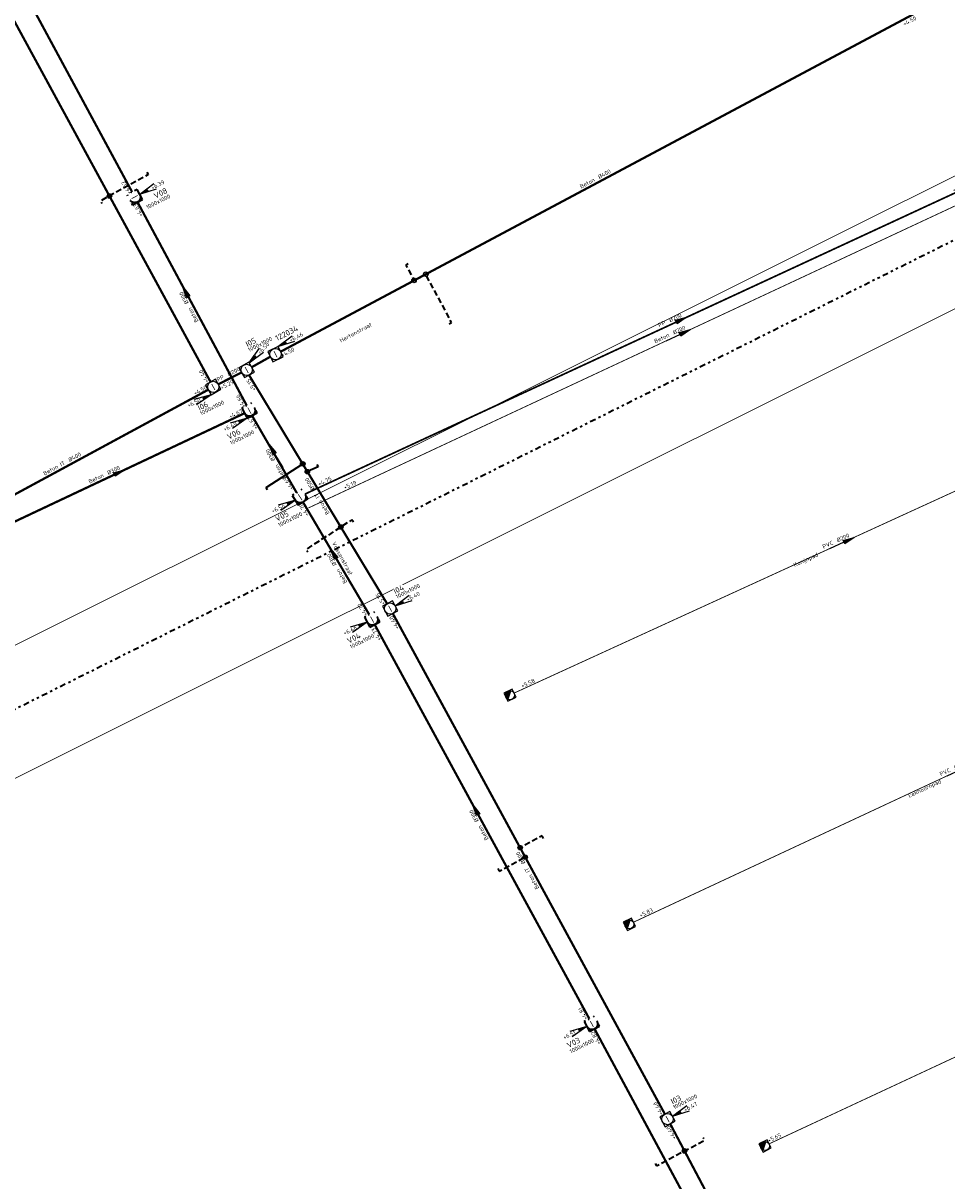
# Model space of a CAD drawing. Header units: metres. Extents: x 154356 to 156379, y 460545 to 462673.
# Tile 3 of 10: x 155211 to 155292, y 461506 to 461608. Entities that reach past the tile are written whole.
import ezdxf
from ezdxf.enums import TextEntityAlignment as Align

# ---------------------------------------------------------------- set-up
doc = ezdxf.new("R2010")
doc.units = ezdxf.units.M
for name, pattern in [('AL-TEKENBLADGRENS', [11.5, 2.5, -1.5, 1, -1.5, 1, -1.5, 2.5]), ('RI-GWA', [18.45, 6, -1.8, 1.75, -1.8, 1.75, -1.8, 1.75, -1.8]), ('RI-HWA-SO', [7.4, 5, -2.4]), ('RI-ITR', [10.4, 5, -1.8, 0, -1.8, 0, -1.8]), ('RI-VWA', [11, 5, -3, 0, -3])]:
    doc.linetypes.add(name, pattern=pattern)
for name, color, linetype, lineweight in [('B-WE-RI-ITR_PUTDEKSELHOOGTE-S', 253, 'Continuous', 25), ('B-WE-RI-ITR_PUTNUMMER-S-200', 253, 'Continuous', 18), ('B-WE-RI-ITR_RIOOLPUT-S-200', 253, 'Continuous', 25), ('B-WE-RI-ITR_TRANSPORTLEIDING-G', 253, 'RI-ITR', 35), ('N-WE-RI-GWA_DIAM-BOB-STROOMRICHTING-S', 253, 'Continuous', 25), ('N-WE-RI-GWA_RIOOLPUT_INSPECTIEPUT-S', 253, 'Continuous', 25), ('N-WE-RI-GWA_TRANSPORTLEIDING-G', 253, 'RI-GWA', 35), ('X-XX-AL-BLADSCHEIDING-G', 7, 'AL-TEKENBLADGRENS', 35)]:
    doc.layers.add(name, color=color, linetype=linetype, lineweight=lineweight)
for name, color, linetype, lineweight, true_color in [('N-OI-RI-VWA_TRANSPORTLEIDING-G', 20, 'RI-VWA', 35, 0xff3f00), ('N-WE-RI-HWA_DIAM-BOB-STROOMRICHTING-S', 150, 'Continuous', 25, 0x007fff), ('N-WE-RI-HWA_HULPSTUK-S-200', 150, 'Continuous', 25, 0x007fff), ('N-WE-RI-HWA_RIOOLLEIDING_PVC_125-G', 150, 'RI-HWA-SO', 35, 0x007fff), ('N-WE-RI-HWA_TRANSPORTLEIDING-G', 150, 'RI-HWA-SO', 35, 0x007fff), ('N-WE-RI-ITR_DIAM-BOB-STROOMRICHTING-S', 7, 'Continuous', 25, 0x00a500), ('N-WE-RI-ITR_PUTDEKSELHOOGTE-S', 7, 'Continuous', 25, 0x00a500), ('N-WE-RI-ITR_PUTNUMMER-T25', 7, 'Continuous', 25, 0x00a500), ('N-WE-RI-ITR_RIOOLPUT-S-200', 7, 'Continuous', 25, 0x00a500), ('N-WE-RI-ITR_RIOOLPUT-T18', 7, 'Continuous', 18, 0x00a500), ('N-WE-RI-ITR_TRANSPORTLEIDING-G', 7, 'RI-ITR', 35, 0x00a500), ('N-WE-RI-VWA_DIAM-BOB-STROOMRICHTING-S', 20, 'Continuous', 25, 0xff3f00), ('N-WE-RI-VWA_PUTDEKSELHOOGTE-S', 20, 'Continuous', 25, 0xff3f00), ('N-WE-RI-VWA_PUTNUMMER-T50', 20, 'Continuous', 50, 0xff3f00), ('N-WE-RI-VWA_RIOOLPUT-T18', 20, 'Continuous', 18, 0xff3f00), ('X-XX-AL-T18', 1, 'Continuous', 18, 0xff0000)]:
    doc.layers.add(name, color=color, linetype=linetype, lineweight=lineweight, true_color=true_color)
doc.layers.add('X-XX-AL-HULPLIJN', color=4, linetype='Continuous', lineweight=18, plot=False)
doc.styles.add('NLCS-ISO', font='NLCS-ISO.ttf')
doc.styles.add('NLCS-ISO-M200-T18', font='NLCS-ISO.ttf', dxfattribs={"height": 0.36})
doc.styles.add('NLCS-ISO-M200-T25', font='NLCS-ISO.ttf', dxfattribs={"height": 0.5})

# ---------------------------------------------------------------- blocks, each defined once
blk = doc.blocks.new('SRI-PUT_INSPECTIE-SO')
at = {"flags": 128}
blk.add_lwpolyline([(-2, -2), (2, -2), (2, 2), (-2, 2)], close=True, dxfattribs=at)
blk.add_circle((0, 0), 2)
at = {"style": 'NLCS-ISO'}
blk.add_text('I', height=2.5, dxfattribs=at).set_placement((0, -0.01), align=Align.MIDDLE_CENTER)
blk = doc.blocks.new('*U15')
at = {"ltscale": 0.1}
blk.add_hatch(color=256, dxfattribs=at).paths.add_polyline_path([(8.5, 0), (3.5, -0.83), (3.5, 0.83)])
at = {"flags": 128}
blk.add_lwpolyline([(3.5, 0), (-3.5, 0)], dxfattribs=at)
at = {"ltscale": 0.1, "flags": 128}
blk.add_lwpolyline([(8.5, 0), (3.5, -0.83), (3.5, 0.83)], close=True, dxfattribs=at)
at = {"ltscale": 0.1, "style": 'NLCS-ISO'}
for tag, p in [('BOBL', (-60.98, 0)), ('MAT', (-1, 0.5))]:
    blk.add_attdef(tag, text='', height=1.8, dxfattribs=at).set_placement(p, align=Align.BOTTOM_RIGHT)
for tag, p in [('DIA', (1, 0.5)), ('BOBR', (60.08, 0))]:
    blk.add_attdef(tag, text='', height=1.8, dxfattribs=at).set_placement(p, align=Align.BOTTOM_LEFT)
blk = doc.blocks.new('*U21')
at = {"ltscale": 0.1}
blk.add_hatch(color=256, dxfattribs=at).paths.add_polyline_path([(8.5, 0), (3.5, -0.83), (3.5, 0.83)])
at = {"flags": 128}
blk.add_lwpolyline([(3.5, 0), (-3.5, 0)], dxfattribs=at)
at = {"ltscale": 0.1, "flags": 128}
blk.add_lwpolyline([(8.5, 0), (3.5, -0.83), (3.5, 0.83)], close=True, dxfattribs=at)
at = {"ltscale": 0.1, "style": 'NLCS-ISO'}
for tag, p in [('BOBL', (-143.67, 0)), ('MAT', (-1, 0.5))]:
    blk.add_attdef(tag, text='', height=1.8, dxfattribs=at).set_placement(p, align=Align.BOTTOM_RIGHT)
for tag, p in [('DIA', (1, 0.5)), ('BOBR', (143.51, 0))]:
    blk.add_attdef(tag, text='', height=1.8, dxfattribs=at).set_placement(p, align=Align.BOTTOM_LEFT)
blk = doc.blocks.new('*U20')
at = {"ltscale": 0.1}
blk.add_hatch(color=256, dxfattribs=at).paths.add_polyline_path([(8.5, 0), (3.5, -0.83), (3.5, 0.83)])
at = {"flags": 128}
blk.add_lwpolyline([(3.5, 0), (-3.5, 0)], dxfattribs=at)
at = {"ltscale": 0.1, "flags": 128}
blk.add_lwpolyline([(8.5, 0), (3.5, -0.83), (3.5, 0.83)], close=True, dxfattribs=at)
at = {"ltscale": 0.1, "style": 'NLCS-ISO'}
for tag, p in [('BOBL', (-44.77, 0)), ('MAT', (-1, 0.5))]:
    blk.add_attdef(tag, text='', height=1.8, dxfattribs=at).set_placement(p, align=Align.BOTTOM_RIGHT)
for tag, p in [('DIA', (1, 0.5)), ('BOBR', (44.43, 0))]:
    blk.add_attdef(tag, text='', height=1.8, dxfattribs=at).set_placement(p, align=Align.BOTTOM_LEFT)
blk = doc.blocks.new('*U17')
at = {"ltscale": 0.1}
blk.add_hatch(color=256, dxfattribs=at).paths.add_polyline_path([(8.5, 0), (3.5, -0.83), (3.5, 0.83)])
at = {"flags": 128}
blk.add_lwpolyline([(3.5, 0), (-3.5, 0)], dxfattribs=at)
at = {"ltscale": 0.1, "flags": 128}
blk.add_lwpolyline([(8.5, 0), (3.5, -0.83), (3.5, 0.83)], close=True, dxfattribs=at)
at = {"ltscale": 0.1, "style": 'NLCS-ISO'}
for tag, p in [('BOBL', (-134.04, 0)), ('MAT', (-1, 0.5))]:
    blk.add_attdef(tag, text='', height=1.8, dxfattribs=at).set_placement(p, align=Align.BOTTOM_RIGHT)
for tag, p in [('DIA', (1, 0.5)), ('BOBR', (134.47, 0))]:
    blk.add_attdef(tag, text='', height=1.8, dxfattribs=at).set_placement(p, align=Align.BOTTOM_LEFT)
blk = doc.blocks.new('*U18')
at = {"ltscale": 0.1}
blk.add_hatch(color=256, dxfattribs=at).paths.add_polyline_path([(8.5, 0), (3.5, -0.83), (3.5, 0.83)])
at = {"flags": 128}
blk.add_lwpolyline([(3.5, 0), (-3.5, 0)], dxfattribs=at)
at = {"ltscale": 0.1, "flags": 128}
blk.add_lwpolyline([(8.5, 0), (3.5, -0.83), (3.5, 0.83)], close=True, dxfattribs=at)
at = {"ltscale": 0.1, "style": 'NLCS-ISO'}
for tag, p in [('BOBL', (-92.56, 0)), ('MAT', (-1, 0.5))]:
    blk.add_attdef(tag, text='', height=1.8, dxfattribs=at).set_placement(p, align=Align.BOTTOM_RIGHT)
for tag, p in [('DIA', (1, 0.5)), ('BOBR', (91.65, 0))]:
    blk.add_attdef(tag, text='', height=1.8, dxfattribs=at).set_placement(p, align=Align.BOTTOM_LEFT)
blk = doc.blocks.new('*U19')
at = {"ltscale": 0.1}
blk.add_hatch(color=256, dxfattribs=at).paths.add_polyline_path([(8.5, 0), (3.5, -0.83), (3.5, 0.83)])
at = {"flags": 128}
blk.add_lwpolyline([(3.5, 0), (-3.5, 0)], dxfattribs=at)
at = {"ltscale": 0.1, "flags": 128}
blk.add_lwpolyline([(8.5, 0), (3.5, -0.83), (3.5, 0.83)], close=True, dxfattribs=at)
at = {"ltscale": 0.1, "style": 'NLCS-ISO'}
for tag, p in [('BOBL', (-18.82, 0)), ('MAT', (-1, 0.5))]:
    blk.add_attdef(tag, text='', height=1.8, dxfattribs=at).set_placement(p, align=Align.BOTTOM_RIGHT)
for tag, p in [('DIA', (1, 0.5)), ('BOBR', (26.02, 0))]:
    blk.add_attdef(tag, text='', height=1.8, dxfattribs=at).set_placement(p, align=Align.BOTTOM_LEFT)
blk = doc.blocks.new('*U61')
at = {"ltscale": 0.1, "style": 'NLCS-ISO'}
for tag, p in [('BOBL', (-274.57, 0)), ('MAT', (-1, 0.5))]:
    blk.add_attdef(tag, text='', height=1.8, dxfattribs=at).set_placement(p, align=Align.BOTTOM_RIGHT)
for tag, p in [('DIA', (1, 0.5)), ('BOBR', (272.03, 0))]:
    blk.add_attdef(tag, text='', height=1.8, dxfattribs=at).set_placement(p, align=Align.BOTTOM_LEFT)
blk = doc.blocks.new('*U56')
at = {"ltscale": 0.1, "style": 'NLCS-ISO'}
for tag, p in [('BOBL', (-108.42, 0)), ('MAT', (-1, 0.5))]:
    blk.add_attdef(tag, text='', height=1.8, dxfattribs=at).set_placement(p, align=Align.BOTTOM_RIGHT)
for tag, p in [('DIA', (1, 0.5)), ('BOBR', (108.28, 0))]:
    blk.add_attdef(tag, text='', height=1.8, dxfattribs=at).set_placement(p, align=Align.BOTTOM_LEFT)
blk = doc.blocks.new('*U57')
at = {"ltscale": 0.1, "style": 'NLCS-ISO'}
for tag, p in [('BOBL', (-118.81, 0)), ('MAT', (-1, 0.5))]:
    blk.add_attdef(tag, text='', height=1.8, dxfattribs=at).set_placement(p, align=Align.BOTTOM_RIGHT)
for tag, p in [('DIA', (1, 0.5)), ('BOBR', (118.48, 0))]:
    blk.add_attdef(tag, text='', height=1.8, dxfattribs=at).set_placement(p, align=Align.BOTTOM_LEFT)
blk = doc.blocks.new('*U58')
at = {"ltscale": 0.1, "style": 'NLCS-ISO'}
for tag, p in [('BOBL', (-52.63, 0)), ('MAT', (-1, 0.5))]:
    blk.add_attdef(tag, text='', height=1.8, dxfattribs=at).set_placement(p, align=Align.BOTTOM_RIGHT)
for tag, p in [('DIA', (1, 0.5)), ('BOBR', (51.74, 0))]:
    blk.add_attdef(tag, text='', height=1.8, dxfattribs=at).set_placement(p, align=Align.BOTTOM_LEFT)
blk = doc.blocks.new('*U60')
at = {"ltscale": 0.1, "style": 'NLCS-ISO'}
for tag, p in [('BOBL', (-63.68, 0)), ('MAT', (-1, 0.5))]:
    blk.add_attdef(tag, text='', height=1.8, dxfattribs=at).set_placement(p, align=Align.BOTTOM_RIGHT)
for tag, p in [('DIA', (1, 0.5)), ('BOBR', (63.52, 0))]:
    blk.add_attdef(tag, text='', height=1.8, dxfattribs=at).set_placement(p, align=Align.BOTTOM_LEFT)
blk = doc.blocks.new('*U65')
at = {"ltscale": 0.1, "style": 'NLCS-ISO'}
for tag, p in [('BOBL', (-4.81, 0)), ('MAT', (-1, 0.5))]:
    blk.add_attdef(tag, text='', height=1.8, dxfattribs=at).set_placement(p, align=Align.BOTTOM_RIGHT)
for tag, p in [('DIA', (1, 0.5)), ('BOBR', (6.77, 0))]:
    blk.add_attdef(tag, text='', height=1.8, dxfattribs=at).set_placement(p, align=Align.BOTTOM_LEFT)
blk = doc.blocks.new('SRI-PUTDEKSELHOOGTE-SO')
blk.add_hatch(color=256).paths.add_polyline_path([(3.66, 1.37), (3.02, 2.49), (0, 0)])
for p, q in [((0, 0), (6.04, 4.97)), ((0, 0), (7.32, 2.74)), ((0, 0), (3.02, 2.49)), ((3.15, 2.26), (3.53, 1.59))]:
    blk.add_line(p, q)
at = {"ltscale": 0.1, "style": 'NLCS-ISO'}
blk.add_attdef('PUTHGT', text='', height=1.8, rotation=30, dxfattribs=at).set_placement((5.02, 2.93), align=Align.MIDDLE_LEFT)
blk = doc.blocks.new('*U80')
at = {"ltscale": 0.1}
blk.add_hatch(color=256, dxfattribs=at).paths.add_polyline_path([(8.5, 0), (3.5, -0.83), (3.5, 0.83)])
at = {"flags": 128}
blk.add_lwpolyline([(3.5, 0), (-3.5, 0)], dxfattribs=at)
at = {"ltscale": 0.1, "flags": 128}
blk.add_lwpolyline([(8.5, 0), (3.5, -0.83), (3.5, 0.83)], close=True, dxfattribs=at)
at = {"ltscale": 0.1, "style": 'NLCS-ISO'}
for tag, p in [('BOBL', (-7.59, 0)), ('MAT', (-1, 0.5))]:
    blk.add_attdef(tag, text='', height=1.8, dxfattribs=at).set_placement(p, align=Align.BOTTOM_RIGHT)
for tag, p in [('DIA', (1, 0.5)), ('BOBR', (16.96, 0))]:
    blk.add_attdef(tag, text='', height=1.8, dxfattribs=at).set_placement(p, align=Align.BOTTOM_LEFT)
blk = doc.blocks.new('*U88')
at = {"ltscale": 0.1}
blk.add_hatch(color=256, dxfattribs=at).paths.add_polyline_path([(8.5, 0), (3.5, -0.83), (3.5, 0.83)])
at = {"flags": 128}
blk.add_lwpolyline([(3.5, 0), (-3.5, 0)], dxfattribs=at)
at = {"ltscale": 0.1, "flags": 128}
blk.add_lwpolyline([(8.5, 0), (3.5, -0.83), (3.5, 0.83)], close=True, dxfattribs=at)
at = {"ltscale": 0.1, "style": 'NLCS-ISO'}
for tag, p in [('BOBL', (-153.39, 0)), ('MAT', (-1, 0.5))]:
    blk.add_attdef(tag, text='', height=1.8, dxfattribs=at).set_placement(p, align=Align.BOTTOM_RIGHT)
for tag, p in [('DIA', (1, 0.5)), ('BOBR', (153.72, 0))]:
    blk.add_attdef(tag, text='', height=1.8, dxfattribs=at).set_placement(p, align=Align.BOTTOM_LEFT)
blk = doc.blocks.new('*U89')
at = {"ltscale": 0.1}
blk.add_hatch(color=256, dxfattribs=at).paths.add_polyline_path([(8.5, 0), (3.5, -0.83), (3.5, 0.83)])
at = {"flags": 128}
blk.add_lwpolyline([(3.5, 0), (-3.5, 0)], dxfattribs=at)
at = {"ltscale": 0.1, "flags": 128}
blk.add_lwpolyline([(8.5, 0), (3.5, -0.83), (3.5, 0.83)], close=True, dxfattribs=at)
at = {"ltscale": 0.1, "style": 'NLCS-ISO'}
for tag, p in [('BOBL', (-145.75, 0)), ('MAT', (-1, 0.5))]:
    blk.add_attdef(tag, text='', height=1.8, dxfattribs=at).set_placement(p, align=Align.BOTTOM_RIGHT)
for tag, p in [('DIA', (1, 0.5)), ('BOBR', (128.19, 0))]:
    blk.add_attdef(tag, text='', height=1.8, dxfattribs=at).set_placement(p, align=Align.BOTTOM_LEFT)
blk = doc.blocks.new('*U90')
at = {"ltscale": 0.1}
blk.add_hatch(color=256, dxfattribs=at).paths.add_polyline_path([(8.5, 0), (3.5, -0.83), (3.5, 0.83)])
at = {"flags": 128}
blk.add_lwpolyline([(3.5, 0), (-3.5, 0)], dxfattribs=at)
at = {"ltscale": 0.1, "flags": 128}
blk.add_lwpolyline([(8.5, 0), (3.5, -0.83), (3.5, 0.83)], close=True, dxfattribs=at)
at = {"ltscale": 0.1, "style": 'NLCS-ISO'}
for tag, p in [('BOBL', (-145.77, 0)), ('MAT', (-1, 0.5))]:
    blk.add_attdef(tag, text='', height=1.8, dxfattribs=at).set_placement(p, align=Align.BOTTOM_RIGHT)
for tag, p in [('DIA', (1, 0.5)), ('BOBR', (126.47, 0))]:
    blk.add_attdef(tag, text='', height=1.8, dxfattribs=at).set_placement(p, align=Align.BOTTOM_LEFT)
blk = doc.blocks.new('*U91')
at = {"ltscale": 0.1}
blk.add_hatch(color=256, dxfattribs=at).paths.add_polyline_path([(8.5, 0), (3.5, -0.83), (3.5, 0.83)])
at = {"flags": 128}
blk.add_lwpolyline([(3.5, 0), (-3.5, 0)], dxfattribs=at)
at = {"ltscale": 0.1, "flags": 128}
blk.add_lwpolyline([(8.5, 0), (3.5, -0.83), (3.5, 0.83)], close=True, dxfattribs=at)
at = {"ltscale": 0.1, "style": 'NLCS-ISO'}
for tag, p in [('BOBL', (-145.85, 0)), ('MAT', (-1, 0.5))]:
    blk.add_attdef(tag, text='', height=1.8, dxfattribs=at).set_placement(p, align=Align.BOTTOM_RIGHT)
for tag, p in [('DIA', (1, 0.5)), ('BOBR', (119.71, 0))]:
    blk.add_attdef(tag, text='', height=1.8, dxfattribs=at).set_placement(p, align=Align.BOTTOM_LEFT)
blk = doc.blocks.new('*U92')
at = {"ltscale": 0.1}
blk.add_hatch(color=256, dxfattribs=at).paths.add_polyline_path([(8.5, 0), (3.5, -0.83), (3.5, 0.83)])
at = {"flags": 128}
blk.add_lwpolyline([(3.5, 0), (-3.5, 0)], dxfattribs=at)
at = {"ltscale": 0.1, "flags": 128}
blk.add_lwpolyline([(8.5, 0), (3.5, -0.83), (3.5, 0.83)], close=True, dxfattribs=at)
at = {"ltscale": 0.1, "style": 'NLCS-ISO'}
for tag, p in [('BOBL', (-146.41, 0)), ('MAT', (-1, 0.5))]:
    blk.add_attdef(tag, text='', height=1.8, dxfattribs=at).set_placement(p, align=Align.BOTTOM_RIGHT)
for tag, p in [('DIA', (1, 0.5)), ('BOBR', (130.29, 0))]:
    blk.add_attdef(tag, text='', height=1.8, dxfattribs=at).set_placement(p, align=Align.BOTTOM_LEFT)
blk = doc.blocks.new('N-SRI-PUT_GWA-SO')
blk.add_hatch(color=256).paths.add_polyline_path([(1.41, 1.41, 0.664858), (-2, 0.02), (-2, -0.02, 0.196534), (-1.41, -1.41)])
at = {"lineweight": -3, "flags": 128}
blk.add_lwpolyline([(2, -2), (2, 2), (-2, 2), (-2, -2)], close=True, dxfattribs=at)
at = {"lineweight": -3}
blk.add_circle((0, 0), 2, dxfattribs=at)
blk = doc.blocks.new('*U105')
at = {"ltscale": 0.1, "style": 'NLCS-ISO'}
for tag, p in [('MAT', (-1, 0.5)), ('BOBL', (-152.86, -3.24))]:
    blk.add_attdef(tag, text='', height=1.8, dxfattribs=at).set_placement(p, align=Align.BOTTOM_RIGHT)
for tag, p in [('DIA', (1, 0.5)), ('BOBR', (151.22, -3.24))]:
    blk.add_attdef(tag, text='', height=1.8, dxfattribs=at).set_placement(p, align=Align.BOTTOM_LEFT)
blk = doc.blocks.new('*U107')
at = {"ltscale": 0.1}
blk.add_hatch(color=256, dxfattribs=at).paths.add_polyline_path([(8.5, 0), (3.5, -0.83), (3.5, 0.83)])
at = {"flags": 128}
blk.add_lwpolyline([(3.5, 0), (-3.5, 0)], dxfattribs=at)
at = {"ltscale": 0.1, "flags": 128}
blk.add_lwpolyline([(8.5, 0), (3.5, -0.83), (3.5, 0.83)], close=True, dxfattribs=at)
at = {"ltscale": 0.1, "style": 'NLCS-ISO'}
for tag, p in [('BOBL', (-163.33, 0)), ('MAT', (-1, 0.5))]:
    blk.add_attdef(tag, text='', height=1.8, dxfattribs=at).set_placement(p, align=Align.BOTTOM_RIGHT)
for tag, p in [('DIA', (1, 0.5)), ('BOBR', (138.38, 0))]:
    blk.add_attdef(tag, text='', height=1.8, dxfattribs=at).set_placement(p, align=Align.BOTTOM_LEFT)
blk = doc.blocks.new('SRI-HULP_INLAAT_125MM-SO')
h = blk.add_hatch(color=256)
h.dxf.hatch_style = 1
h.paths.add_polyline_path([(-0.71, 0.71, 0.198912), (-1, 0, 0.198912), (-0.71, -0.71), (0, 0)])
h = blk.add_hatch(color=256)
h.dxf.hatch_style = 1
h.paths.add_polyline_path([(1, 0, 0.198912), (0.71, 0.71), (0, 0), (0.71, -0.71, 0.198912)])
for p, q in [((-0.71, 0.71), (0.71, -0.71)), ((-0.71, -0.71), (0.71, 0.71))]:
    blk.add_line(p, q)
blk.add_circle((0, 0), 1)

msp = doc.modelspace()

# ---------------------------------------------------------------- linework, layer by layer
at = {"layer": 'B-WE-RI-ITR_TRANSPORTLEIDING-G', "ltscale": 0.2, "const_width": 0.2, "flags": 128}
msp.add_lwpolyline([(155233.75, 461579.02), (155289.76, 461608.9)], dxfattribs=at)
at = {"layer": 'N-OI-RI-VWA_TRANSPORTLEIDING-G', "ltscale": 0.2, "const_width": 0.2, "flags": 128}
for points in [[(155220.67, 461593.09), (155192.24, 461645.77)], [(155221.14, 461592.21), (155230.77, 461574.27)], [(155230.56, 461573.59), (155206.39, 461562.19)], [(155231.23, 461573.39), (155235.16, 461566.6)], [(155235.72, 461565.77), (155241.56, 461555.85)], [(155242.04, 461554.97), (155260.95, 461520.23)], [(155261.41, 461519.34), (155288.22, 461469.52)]]:
    msp.add_lwpolyline(points, dxfattribs=at)
at = {"layer": 'N-WE-RI-GWA_TRANSPORTLEIDING-G', "ltscale": 0.2, "const_width": 0.075, "flags": 128}
for points in [[(155254.31, 461548.93), (155311.16, 461574.97)], [(155264.83, 461528.74), (155321.3, 461555.1)], [(155276.78, 461509.21), (155331.98, 461534.96)]]:
    msp.add_lwpolyline(points, dxfattribs=at)
at = {"layer": 'N-WE-RI-HWA_RIOOLLEIDING_PVC_125-G', "ltscale": 0.1, "flags": 128}
for points in [[(155245, 461586.77), (155244.78, 461586.65), (155245.51, 461585.29)], [(155248.6, 461581.46), (155248.82, 461581.58), (155246.54, 461585.85)], [(155256.91, 461536.13), (155256.79, 461536.35), (155254.85, 461535.31)], [(155252.89, 461533.47), (155253.01, 461533.25), (155255.3, 461534.47)], [(155266.75, 461507.49), (155266.87, 461507.27), (155269.33, 461508.59), (155271.1, 461509.53), (155270.99, 461509.75)]]:
    msp.add_lwpolyline(points, dxfattribs=at)
at = {"layer": 'N-WE-RI-HWA_RIOOLLEIDING_PVC_125-G', "flags": 128}
for points in [[(155232.61, 461566.84), (155232.47, 461567.05), (155235.7, 461569.14)], [(155236.95, 461569.09), (155237.05, 461568.86), (155236.11, 461568.45)]]:
    msp.add_lwpolyline(points, dxfattribs=at)
at = {"layer": 'N-WE-RI-HWA_TRANSPORTLEIDING-G', "ltscale": 0.2, "const_width": 0.2, "flags": 128}
for points in [[(155231.2, 461577.65), (155232.85, 461578.58)], [(155228.26, 461576.15), (155230.31, 461577.19)]]:
    msp.add_lwpolyline(points, dxfattribs=at)
at = {"layer": 'N-WE-RI-ITR_TRANSPORTLEIDING-G', "ltscale": 0.2, "const_width": 0.2, "flags": 128}
for points in [[(155227.58, 461576.35), (155174.02, 461674.88)], [(155230.97, 461576.96), (155243.14, 461556.8)], [(155202.8, 461562.36), (155227.38, 461575.67)], [(155243.64, 461555.94), (155267.6, 461511.84)], [(155268.08, 461510.96), (155289.58, 461470.28)]]:
    msp.add_lwpolyline(points, dxfattribs=at)
at = {"layer": 'X-XX-AL-BLADSCHEIDING-G', "ltscale": 0.2, "flags": 128}
msp.add_lwpolyline([(155343.6, 461614.08), (155174.66, 461529.67)], dxfattribs=at)
at = {"layer": 'X-XX-AL-HULPLIJN'}
for points in [[(155163.25, 461517.91), (155377.34, 461624.89), (155304.01, 461771.65), (155089.92, 461664.67)], [(155416.02, 461472.54), (155342.69, 461619.29), (155170.17, 461533.09), (155243.5, 461386.33)]]:
    msp.add_lwpolyline(points, close=True, dxfattribs=at)

# ---------------------------------------------------------------- block references
at = {"layer": 'B-WE-RI-ITR_TRANSPORTLEIDING-G', "ltscale": 0.5, "xscale": 0.2, "yscale": 0.2, "zscale": 0.2, "rotation": 28.05078880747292}
msp.add_blockref('*U105', (155261.75, 461593.96), dxfattribs=at).add_auto_attribs({'MAT': 'Beton', 'DIA': '%%c400', 'BOBL': '+4.50', 'BOBR': '+4.50'})
at = {"layer": 'N-OI-RI-VWA_TRANSPORTLEIDING-G', "color": 30, "true_color": 0xff7f00, "xscale": 0.25, "yscale": 0.25, "zscale": 0.25}
for p, rotation in [((155220.9, 461592.65), 118), ((155231, 461573.83), 28.56407164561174), ((155235.47, 461566.2), 32.87766854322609), ((155241.81, 461555.42), 28.56407164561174), ((155261.17, 461519.78), 28.56407164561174)]:
    msp.add_blockref('SRI-PUT_INSPECTIE-SO', p, dxfattribs=dict(at, rotation=rotation))
at = {"layer": 'N-WE-RI-GWA_DIAM-BOB-STROOMRICHTING-S', "xscale": 0.2, "yscale": 0.2, "zscale": 0.2}
for name, p, rotation, values in [('*U88', (155268.31, 461580.25), 25.04147591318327, {'MAT': 'Beton', 'DIA': '%%c200', 'BOBL': '+5.19', 'BOBR': '+4.79'}), ('*U89', (155282.74, 461561.95), 24.61299914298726, {'MAT': 'PVC', 'DIA': '%%c200', 'BOBL': '+5.58', 'BOBR': '+5.18'}), ('*U90', (155293.07, 461541.92), 25.01906299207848, {'MAT': 'PVC', 'DIA': '%%c200', 'BOBL': '+5.83', 'BOBR': '+5.33'}), ('*U91', (155304.38, 461522.09), 25.00917137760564, {'MAT': 'PVC', 'DIA': '%%c200', 'BOBL': '+5.65', 'BOBR': '+5.25'}), ('*U92', (155315.04, 461501.68), 24.89651628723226, {'MAT': 'PVC', 'DIA': '%%c200', 'BOBL': '+5.69', 'BOBR': '+5.31'})]:
    msp.add_blockref(name, p, dxfattribs=dict(at, rotation=rotation)).add_auto_attribs(values)
at = {"layer": 'N-WE-RI-GWA_RIOOLPUT_INSPECTIEPUT-S', "xscale": 0.2, "yscale": 0.2, "zscale": 0.2, "rotation": 26.55025936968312}
for p in [(155253.96, 461548.75), (155264.48, 461528.56), (155276.43, 461509.03)]:
    msp.add_blockref('N-SRI-PUT_GWA-SO', p, dxfattribs=at)
at = {"layer": 'N-WE-RI-HWA_DIAM-BOB-STROOMRICHTING-S'}
ref = msp.add_blockref('*U65', (155229.1, 461576.57), dxfattribs=dict(at, xscale=0.2, yscale=0.2, zscale=0.2, rotation=26.89956021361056))
ref.add_attrib('MAT', 'PP', dxfattribs={"layer": '0', "ltscale": 0.1, "height": 0.36, "rotation": 26.8996, "style": 'NLCS-ISO'}).set_placement((155228.87, 461576.57), align=Align.BOTTOM_RIGHT)
ref.add_attrib('DIA', '%%c200', dxfattribs={"layer": '0', "ltscale": 0.1, "height": 0.36, "rotation": 26.8996, "style": 'NLCS-ISO'}).set_placement((155229.23, 461576.75), align=Align.BOTTOM_LEFT)
ref = msp.add_blockref('*U65', (155228.48, 461575.41), dxfattribs=dict(at, xscale=0.2, yscale=0.2, zscale=0.2, rotation=26.89956021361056))
ref.add_attrib('DIA', '+5.29', dxfattribs={"layer": '0', "ltscale": 0.1, "height": 0.36, "rotation": 26.8996, "style": 'NLCS-ISO'}).set_placement((155228.61, 461575.58), align=Align.BOTTOM_LEFT)
at = {"layer": 'N-WE-RI-HWA_HULPSTUK-S-200', "xscale": 0.2, "yscale": 0.2, "zscale": 0.2, "rotation": 28.24990663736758}
for p in [(155218.67, 461592.74), (155246.54, 461585.85), (155245.5, 461585.3), (155235.7, 461569.14), (155236.11, 461568.45), (155239.06, 461563.57), (155254.85, 461535.31), (155255.3, 461534.47), (155269.33, 461508.59)]:
    msp.add_blockref('SRI-HULP_INLAAT_125MM-SO', p, dxfattribs=at)
at = {"layer": 'N-WE-RI-ITR_DIAM-BOB-STROOMRICHTING-S', "xscale": 0.2, "yscale": 0.2, "zscale": 0.2}
for name, p, rotation, values in [('*U61', (155200.73, 461625.79), 118.5059197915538, {'MAT': 'Beton IT', 'DIA': '%%c500', 'BOBL': '+4.40', 'BOBR': '+4.40'}), ('*U60', (155215.09, 461569.02), 28.43901034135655, {'MAT': 'Beton IT', 'DIA': '%%c400', 'BOBL': '+4.50', 'BOBR': '+4.50'}), ('*U58', (155237.06, 461566.88), 121.1235569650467, {'MAT': 'Beton IT', 'DIA': '%%c500', 'BOBL': '+5.15', 'BOBR': '+5.15'}), ('*U57', (155255.62, 461533.89), 118.5099010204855, {'MAT': 'Beton IT', 'DIA': '%%c500', 'BOBL': '+4.40', 'BOBR': '+4.40'}), ('*U56', (155278.83, 461490.62), 117.8674404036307, {'MAT': 'Beton IT', 'DIA': '%%c500', 'BOBL': '+4.40', 'BOBR': '+4.40'})]:
    msp.add_blockref(name, p, dxfattribs=dict(at, rotation=rotation)).add_auto_attribs(values)
at = {"layer": 'N-WE-RI-ITR_PUTDEKSELHOOGTE-S', "xscale": 0.2, "yscale": 0.2, "zscale": 0.2}
for p, rotation, values in [((155230.98, 461578.05), 15.28170783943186, {'PUTHGT': '+6.50'}), ((155243.84, 461556.62), 357.5439726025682, {'PUTHGT': '+6.40'}), ((155268.28, 461511.64), 357.5439726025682, {'PUTHGT': '+6.47'})]:
    msp.add_blockref('SRI-PUTDEKSELHOOGTE-SO', p, dxfattribs=dict(at, rotation=rotation)).add_auto_attribs(values)
at = {"layer": 'N-WE-RI-ITR_RIOOLPUT-S-200', "xscale": 0.25, "yscale": 0.25, "zscale": 0.25, "rotation": 28.56407164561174}
for p in [(155230.76, 461577.41), (155227.82, 461575.91), (155243.4, 461556.38), (155267.84, 461511.4)]:
    msp.add_blockref('SRI-PUT_INSPECTIE-SO', p, dxfattribs=at)
at = {"layer": 'N-WE-RI-VWA_DIAM-BOB-STROOMRICHTING-S'}
for name, p, xscale, yscale, zscale, rotation, values in [('*U21', (155206.45, 461619.43), 0.2, 0.2, 0.2, 118.3540822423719, {'MAT': 'Beton', 'DIA': '%%c300', 'BOBL': '+4.62', 'BOBR': '+4.52'}), ('*U107', (155267.97, 461581.34), 0.2, 0.2, 0.2, 24.86396462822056, {'MAT': 'PP', 'DIA': '%%c200', 'BOBL': '+4.75', 'BOBR': '+4.52'}), ('*U20', (155225.95, 461583.24), 0.2, 0.2, 0.2, 118.2355862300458, {'MAT': 'Beton', 'DIA': '%%c300', 'BOBL': '+4.66', 'BOBR': '+4.63'}), ('*U15', (155218.48, 461567.89), 0.2, 0.2, 0.2, 25.24890786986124, {'MAT': 'Beton', 'DIA': '%%c300', 'BOBL': '+4.72', 'BOBR': '+4.67'}), ('*U80', (155233.58, 461569.41), 0.2, 0.2, 0.2, 120.4871342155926, {'MAT': 'Beton', 'DIA': '%%c300', 'BOBL': '+4.69', 'BOBR': '+4.67'}), ('*U19', (155238.99, 461560.21), 0.2, 0.2, 0.2, 120.5099245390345, {'MAT': 'Beton', 'DIA': '%%c300', 'BOBL': '+4.72', 'BOBR': '+4.70'}), ('*U18', (155251.5, 461537.6), 0.2, 0.2, 0.2, 118.5640716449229, {'MAT': 'Beton', 'DIA': '%%c300', 'BOBL': '+4.81', 'BOBR': '+4.73'}), ('*U17', (155274.82, 461494.43), 0.2000000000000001, 0.2000000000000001, 0.2000000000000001, 118.2906128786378, {'MAT': 'Beton', 'DIA': '%%c300', 'BOBL': '+4.91', 'BOBR': '+4.82'})]:
    msp.add_blockref(name, p, dxfattribs=dict(at, xscale=xscale, yscale=yscale, zscale=zscale, rotation=rotation)).add_auto_attribs(values)
at = {"layer": 'N-WE-RI-VWA_PUTDEKSELHOOGTE-S', "xscale": 0.1999999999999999, "yscale": 0.1999999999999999, "zscale": 0.1999999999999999, "rotation": 357.5439725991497}
msp.add_blockref('SRI-PUTDEKSELHOOGTE-SO', (155221.34, 461592.89), dxfattribs=at).add_auto_attribs({'PUTHGT': '+6.39'})
at = {"layer": 'N-WE-RI-VWA_PUTDEKSELHOOGTE-S'}
ref = msp.add_blockref('SRI-PUTDEKSELHOOGTE-SO', (155235.05, 461565.93), dxfattribs=dict(at, xscale=-0.2, yscale=0.2, zscale=0.1999999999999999, rotation=55.55654613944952))
ref.add_attrib('PUTHGT', '+6.56', dxfattribs={"layer": '0', "ltscale": 0.1, "height": 0.36, "rotation": 25.5565, "style": 'NLCS-ISO'}).set_placement((155232.97, 461564.94), align=Align.MIDDLE_LEFT)
ref = msp.add_blockref('SRI-PUTDEKSELHOOGTE-SO', (155241.37, 461555.18), dxfattribs=dict(at, xscale=-0.2, yscale=0.2, zscale=0.1999999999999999, rotation=55.55654613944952))
ref.add_attrib('PUTHGT', '+6.46', dxfattribs={"layer": '0', "ltscale": 0.1, "height": 0.36, "rotation": 25.5565, "style": 'NLCS-ISO'}).set_placement((155239.3, 461554.19), align=Align.MIDDLE_LEFT)
ref = msp.add_blockref('SRI-PUTDEKSELHOOGTE-SO', (155260.73, 461519.54), dxfattribs=dict(at, xscale=-0.2, yscale=0.2, zscale=0.1999999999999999, rotation=55.55654613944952))
ref.add_attrib('PUTHGT', '+6.51', dxfattribs={"layer": '0', "ltscale": 0.1, "height": 0.36, "rotation": 25.5565, "style": 'NLCS-ISO'}).set_placement((155258.66, 461518.55), align=Align.MIDDLE_LEFT)

# ---------------------------------------------------------------- texts
at = {"layer": 'X-XX-AL-T18', "style": 'NLCS-ISO-M200-T18'}
for s, rotation, p in [('Hertenstraat', 28.3, (155240.37, 461580.71)), ('Vossenstraat', 298.3, (155239.19, 461560.8)), ('Konijnpad', 24.9, (155280.04, 461560.64)), ('Eekhoornpad', 24.9, (155290.51, 461540.48))]:
    msp.add_text(s, height=0.36, rotation=rotation, dxfattribs=at).set_placement(p, align=Align.MIDDLE)

# ---------------------------------------------------------------- next in the draw order: texts
at = {"layer": 'N-WE-RI-ITR_RIOOLPUT-T18', "char_height": 0.36, "attachment_point": 1, "rotation": 26.5503, "style": 'NLCS-ISO-M200-T18', "bg_fill": 3, "box_fill_scale": 1, "bg_fill_color": 256, "bg_fill_transparency": 0}
for insert in [(155230.82, 461579.32), (155226.59, 461573.72), (155243.84, 461557.56), (155268.27, 461512.58)]:
    msp.add_mtext('1000x1000', dxfattribs=dict(at, insert=insert))
at = {"layer": 'N-WE-RI-VWA_RIOOLPUT-T18', "char_height": 0.36, "rotation": 26.5503, "style": 'NLCS-ISO-M200-T18', "bg_fill": 3, "box_fill_scale": 1, "bg_fill_color": 256, "bg_fill_transparency": 0}
for insert, attachment_point in [((155223.92, 461592.92), 3), ((155233.47, 461563.88), 1), ((155239.8, 461553.14), 1), ((155259.16, 461517.49), 1)]:
    msp.add_mtext('1000x1000', dxfattribs=dict(at, insert=insert, attachment_point=attachment_point))

# ---------------------------------------------------------------- next in the draw order: linework, layer by layer
at = {"layer": 'N-WE-RI-GWA_TRANSPORTLEIDING-G', "ltscale": 0.2, "const_width": 0.075, "flags": 128}
msp.add_lwpolyline([(155236.2, 461565.25), (155300.41, 461595.25)], dxfattribs=at)
at = {"layer": 'N-WE-RI-HWA_RIOOLLEIDING_PVC_125-G', "ltscale": 0.1, "flags": 128}
msp.add_lwpolyline([(155240.17, 461563.99), (155240.03, 461564.2), (155239.06, 461563.57), (155236, 461561.6), (155236.14, 461561.39)], dxfattribs=at)

# ---------------------------------------------------------------- next in the draw order: block references
at = {"layer": 'B-WE-RI-ITR_PUTDEKSELHOOGTE-S', "xscale": 0.2, "yscale": 0.2, "zscale": 0.2, "rotation": 357.5439726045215}
msp.add_blockref('SRI-PUTDEKSELHOOGTE-SO', (155233.52, 461579.47), dxfattribs=at).add_auto_attribs({'PUTHGT': '+6,46'})
at = {"layer": 'N-WE-RI-VWA_PUTDEKSELHOOGTE-S'}
ref = msp.add_blockref('SRI-PUTDEKSELHOOGTE-SO', (155230.8, 461573.15), dxfattribs=dict(at, xscale=-0.2, yscale=0.2, zscale=0.1999999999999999, rotation=55.55654613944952))
ref.add_attrib('PUTHGT', '+6.49', dxfattribs={"layer": '0', "ltscale": 0.1, "height": 0.36, "rotation": 25.5565, "style": 'NLCS-ISO'}).set_placement((155228.73, 461572.16), align=Align.MIDDLE_LEFT)

# ---------------------------------------------------------------- next in the draw order: texts
at = {"layer": 'N-WE-RI-ITR_PUTNUMMER-T25', "char_height": 0.5, "attachment_point": 1, "rotation": 26.5503, "style": 'NLCS-ISO-M200-T25', "bg_fill": 3, "box_fill_scale": 1, "bg_fill_color": 256, "bg_fill_transparency": 0}
for s, insert in [('I05', (155230.6, 461579.87)), ('I06', (155226.38, 461574.26)), ('I04', (155243.62, 461558.1)), ('I03', (155268.06, 461513.13))]:
    msp.add_mtext(s, dxfattribs=dict(at, insert=insert))
at = {"layer": 'N-WE-RI-VWA_PUTNUMMER-T50', "char_height": 0.5, "rotation": 26.5503, "style": 'NLCS-ISO', "bg_fill": 3, "box_fill_scale": 1, "bg_fill_color": 256, "bg_fill_transparency": 0}
for s, insert, attachment_point in [('V08', (155223.61, 461593.49), 3), ('V05', (155233.2, 461564.47), 1), ('V04', (155239.53, 461553.72), 1), ('V03', (155258.89, 461518.08), 1)]:
    msp.add_mtext(s, dxfattribs=dict(at, insert=insert, attachment_point=attachment_point))

# ---------------------------------------------------------------- next in the draw order: linework, layer by layer
at = {"layer": 'N-WE-RI-HWA_RIOOLLEIDING_PVC_125-G', "ltscale": 0.1, "flags": 128}
msp.add_lwpolyline([(155221.96, 461594.84), (155222.08, 461594.62), (155218.67, 461592.74), (155217.87, 461592.3), (155217.99, 461592.08)], dxfattribs=at)

# ---------------------------------------------------------------- next in the draw order: block references
at = {"layer": 'N-WE-RI-ITR_PUTDEKSELHOOGTE-S'}
ref = msp.add_blockref('SRI-PUTDEKSELHOOGTE-SO', (155227.62, 461575.23), dxfattribs=dict(at, xscale=-0.2, yscale=0.2, zscale=0.2, rotation=55.55654613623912))
ref.add_attrib('PUTHGT', '+6.50', dxfattribs={"layer": '0', "ltscale": 0.1, "height": 0.36, "rotation": 25.5565, "style": 'NLCS-ISO'}).set_placement((155225.56, 461574.26), align=Align.MIDDLE_LEFT)

# ---------------------------------------------------------------- next in the draw order: texts
at = {"layer": 'B-WE-RI-ITR_PUTNUMMER-S-200', "insert": (155233.21, 461580.4), "char_height": 0.5, "attachment_point": 1, "rotation": 26.5503, "style": 'NLCS-ISO-M200-T25', "bg_fill": 3, "box_fill_scale": 1, "bg_fill_color": 256, "bg_fill_transparency": 0}
msp.add_mtext('122034', dxfattribs=at)
at = {"layer": 'N-WE-RI-VWA_RIOOLPUT-T18', "insert": (155229.23, 461571.11), "char_height": 0.36, "attachment_point": 1, "rotation": 26.5503, "style": 'NLCS-ISO-M200-T18', "bg_fill": 3, "box_fill_scale": 1, "bg_fill_color": 256, "bg_fill_transparency": 0}
msp.add_mtext('1000x1000', dxfattribs=at)

# ---------------------------------------------------------------- next in the draw order: linework, layer by layer
at = {"layer": 'N-OI-RI-VWA_TRANSPORTLEIDING-G', "ltscale": 0.2, "const_width": 0.15, "flags": 128}
msp.add_lwpolyline([(155235.89, 461566.47), (155300.05, 461596.2)], dxfattribs=at)

# ---------------------------------------------------------------- next in the draw order: block references
at = {"layer": 'B-WE-RI-ITR_RIOOLPUT-S-200', "xscale": 0.25, "yscale": 0.25, "zscale": 0.25, "rotation": 26.55025937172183}
msp.add_blockref('SRI-PUT_INSPECTIE-SO', (155233.3, 461578.8), dxfattribs=at)

# ---------------------------------------------------------------- next in the draw order: texts
at = {"layer": 'N-WE-RI-VWA_PUTNUMMER-T50', "insert": (155228.96, 461571.7), "char_height": 0.5, "attachment_point": 1, "rotation": 26.5503, "style": 'NLCS-ISO', "bg_fill": 3, "box_fill_scale": 1, "bg_fill_color": 256, "bg_fill_transparency": 0}
msp.add_mtext('V06', dxfattribs=at)

doc.saveas('drawing.dxf')
